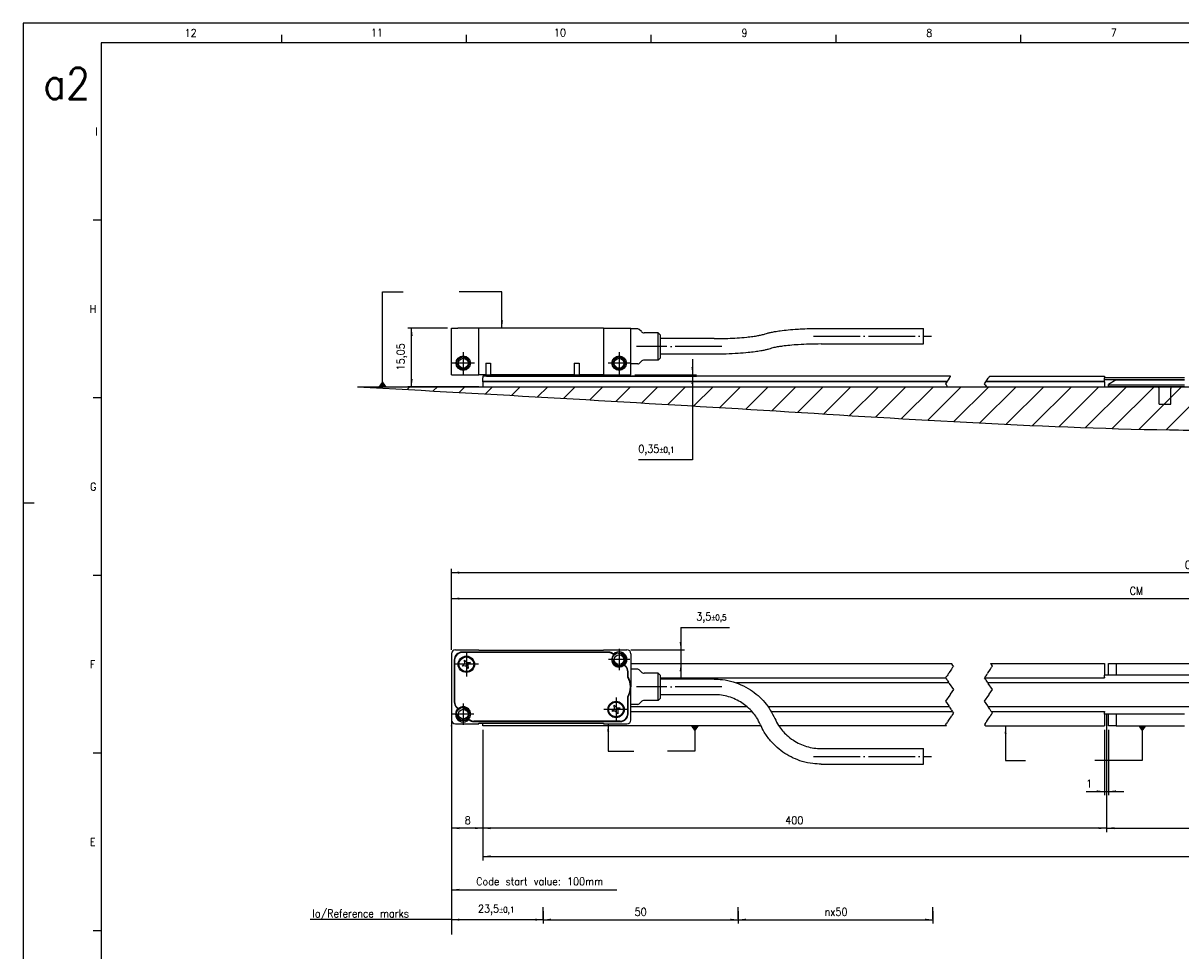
# Model space of a CAD drawing. Header units: millimetres. Extents: x -85 to 1608, y -72 to 348.
# Tile 2 of 6: x -85 to 212, y 110 to 348. Entities that reach past the tile are written whole.
import ezdxf

# ---------------------------------------------------------------- set-up
doc = ezdxf.new("R2010")
doc.units = ezdxf.units.MM
doc.linetypes.add('DOT_CENTER', pattern=[14, 12, -1, 0, -1])
doc.layers.add('1', color=7, linetype='Continuous')
doc.styles.add('CONVERTER_11', font='txt.shx', dxfattribs={"width": 0.9})
doc.dimstyles.new('ME10_DIM_13', dxfattribs={"dimtxt": 2, "dimasz": 2, "dimexe": 1, "dimexo": 1, "dimgap": 1, "dimtad": 1, "dimdsep": 46, "dimtxsty": 'CONVERTER_11', "dimsah": 1, "dimcen": 0.09, "dimclrd": 2, "dimclre": 2, "dimclrt": 2, "dimadec": 0, "dimazin": 0, "dimtfac": 1, "dimtdec": 4, "dimtix": 1, "dimtmove": 0, "dimatfit": 3, "dimfxl": 1, "dimtolj": 1, "dimtzin": 0, "dimarcsym": 0})
doc.dimstyles.new('ME10_DIM_14', dxfattribs={"dimtxt": 2, "dimasz": 2, "dimexe": 1, "dimexo": 1, "dimgap": 1, "dimtad": 1, "dimtih": 1, "dimtoh": 1, "dimdsep": 46, "dimtxsty": 'CONVERTER_11', "dimsah": 1, "dimcen": 0.09, "dimclrd": 2, "dimclre": 2, "dimclrt": 2, "dimadec": 0, "dimazin": 0, "dimtol": 1, "dimtp": 0.1, "dimtm": 0.1, "dimtfac": 0.75, "dimtdec": 0, "dimtix": 1, "dimtmove": 1, "dimatfit": 3, "dimfxl": 1, "dimtolj": 1, "dimtzin": 0, "dimarcsym": 0})
doc.dimstyles.new('ME10_DIM_18', dxfattribs={"dimtxt": 2, "dimasz": 2, "dimexe": 1, "dimexo": 1, "dimgap": 1, "dimtad": 1, "dimdsep": 46, "dimtxsty": 'CONVERTER_11', "dimsah": 1, "dimcen": 0.09, "dimclrd": 2, "dimclre": 2, "dimclrt": 2, "dimadec": 0, "dimazin": 0, "dimtfac": 1, "dimtdec": 4, "dimtix": 1, "dimtmove": 0, "dimatfit": 3, "dimfxl": 1, "dimtolj": 1, "dimtzin": 0, "dimarcsym": 0})
doc.dimstyles.new('ME10_DIM_19', dxfattribs={"dimtxt": 2, "dimasz": 2, "dimexe": 1, "dimexo": 1, "dimgap": 1, "dimtad": 1, "dimdsep": 46, "dimtxsty": 'CONVERTER_11', "dimsah": 1, "dimcen": 0.09, "dimclrd": 2, "dimclre": 2, "dimclrt": 2, "dimadec": 0, "dimazin": 0, "dimtfac": 1, "dimtdec": 4, "dimtix": 1, "dimtmove": 0, "dimatfit": 3, "dimfxl": 1, "dimtolj": 1, "dimtzin": 0, "dimarcsym": 0})
doc.dimstyles.new('ME10_DIM_20', dxfattribs={"dimtxt": 2, "dimasz": 2, "dimexe": 1, "dimexo": 1, "dimgap": 1, "dimtad": 1, "dimdsep": 46, "dimtxsty": 'CONVERTER_11', "dimsah": 1, "dimcen": 0.09, "dimclrd": 2, "dimclre": 2, "dimclrt": 2, "dimadec": 0, "dimazin": 0, "dimtfac": 1, "dimtdec": 4, "dimtix": 1, "dimtmove": 0, "dimatfit": 3, "dimfxl": 1, "dimtolj": 1, "dimtzin": 0, "dimarcsym": 0})
doc.dimstyles.new('ME10_DIM_21', dxfattribs={"dimtxt": 2, "dimasz": 2, "dimexe": 1, "dimexo": 1, "dimgap": 1, "dimtad": 1, "dimdsep": 46, "dimtxsty": 'CONVERTER_11', "dimsah": 1, "dimcen": 0.09, "dimclrd": 2, "dimclre": 2, "dimclrt": 2, "dimadec": 0, "dimazin": 0, "dimtfac": 1, "dimtdec": 4, "dimtix": 1, "dimtmove": 0, "dimatfit": 3, "dimfxl": 1, "dimtolj": 1, "dimtzin": 0, "dimarcsym": 0})
doc.dimstyles.new('ME10_DIM_25', dxfattribs={"dimtxt": 2, "dimasz": 2, "dimexe": 1, "dimexo": 1, "dimgap": 1, "dimtad": 1, "dimtih": 1, "dimtoh": 1, "dimdsep": 46, "dimtxsty": 'CONVERTER_11', "dimsah": 1, "dimcen": 0.09, "dimclrd": 2, "dimclre": 2, "dimclrt": 2, "dimadec": 0, "dimazin": 0, "dimtol": 1, "dimtp": 0.5, "dimtm": 0.5, "dimtfac": 0.75, "dimtdec": 0, "dimtix": 1, "dimtmove": 1, "dimatfit": 3, "dimfxl": 1, "dimtolj": 1, "dimtzin": 0, "dimarcsym": 0})
doc.dimstyles.new('ME10_DIM_26', dxfattribs={"dimtxt": 2, "dimasz": 2, "dimexe": 1, "dimexo": 1, "dimgap": 1, "dimtad": 1, "dimdsep": 46, "dimtxsty": 'CONVERTER_11', "dimsah": 1, "dimcen": 0.09, "dimclrd": 2, "dimclre": 2, "dimclrt": 2, "dimadec": 0, "dimazin": 0, "dimtfac": 1, "dimtdec": 4, "dimtix": 1, "dimtmove": 0, "dimatfit": 3, "dimfxl": 1, "dimtolj": 1, "dimtzin": 0, "dimarcsym": 0})
doc.dimstyles.new('ME10_DIM_28', dxfattribs={"dimtxt": 2, "dimasz": 2, "dimexe": 1, "dimexo": 1, "dimgap": 1, "dimtad": 1, "dimdsep": 46, "dimtxsty": 'CONVERTER_11', "dimsah": 1, "dimcen": 0.09, "dimclrd": 2, "dimclre": 2, "dimclrt": 2, "dimadec": 0, "dimazin": 0, "dimtfac": 1, "dimtdec": 4, "dimtix": 1, "dimtmove": 0, "dimatfit": 3, "dimfxl": 1, "dimtolj": 1, "dimtzin": 0, "dimarcsym": 0})
doc.dimstyles.new('ME10_DIM_29', dxfattribs={"dimtxt": 2, "dimasz": 2, "dimexe": 1, "dimexo": 1, "dimgap": 1, "dimtad": 1, "dimdsep": 46, "dimtxsty": 'CONVERTER_11', "dimsah": 1, "dimcen": 0.09, "dimclrd": 2, "dimclre": 2, "dimclrt": 2, "dimadec": 0, "dimazin": 0, "dimtfac": 1, "dimtdec": 4, "dimtix": 1, "dimtmove": 0, "dimatfit": 3, "dimfxl": 1, "dimtolj": 1, "dimtzin": 0, "dimarcsym": 0})
doc.dimstyles.new('ME10_DIM_30', dxfattribs={"dimtxt": 2, "dimasz": 2, "dimexe": 1, "dimexo": 1, "dimgap": 1, "dimtad": 1, "dimdsep": 46, "dimtxsty": 'CONVERTER_11', "dimsah": 1, "dimcen": 0.09, "dimclrd": 2, "dimclre": 2, "dimclrt": 2, "dimadec": 0, "dimazin": 0, "dimtol": 1, "dimtp": 0.1, "dimtm": 0.1, "dimtfac": 0.75, "dimtdec": 0, "dimtix": 1, "dimtmove": 0, "dimatfit": 3, "dimfxl": 1, "dimtolj": 1, "dimtzin": 0, "dimarcsym": 0})
doc.dimstyles.new('ME10_DIM_31', dxfattribs={"dimtxt": 2, "dimasz": 2, "dimexe": 1, "dimexo": 1, "dimgap": 1, "dimtad": 1, "dimdsep": 46, "dimtxsty": 'CONVERTER_11', "dimsah": 1, "dimcen": 0.09, "dimclrd": 2, "dimclre": 2, "dimclrt": 2, "dimadec": 0, "dimazin": 0, "dimtfac": 1, "dimtdec": 4, "dimtix": 1, "dimtmove": 0, "dimatfit": 3, "dimfxl": 1, "dimtolj": 1, "dimtzin": 0, "dimarcsym": 0})
doc.dimstyles.new('ME10_DIM_32', dxfattribs={"dimtxt": 2, "dimasz": 2, "dimexe": 1, "dimexo": 1, "dimgap": 1, "dimtad": 1, "dimdsep": 46, "dimtxsty": 'CONVERTER_11', "dimsah": 1, "dimcen": 0.09, "dimclrd": 2, "dimclre": 2, "dimclrt": 2, "dimadec": 0, "dimazin": 0, "dimtfac": 1, "dimtdec": 4, "dimtix": 1, "dimtmove": 0, "dimatfit": 3, "dimfxl": 1, "dimtolj": 1, "dimtzin": 0, "dimarcsym": 0})
doc.dimstyles.get("Standard").update_dxf_attribs({"dimtxt": 0.18, "dimasz": 0.18, "dimexe": 0.18, "dimexo": 0.0625, "dimgap": 0.09, "dimtad": 0, "dimtih": 1, "dimtoh": 1, "dimdec": 4, "dimzin": 0, "dimdsep": 46, "dimtxsty": 'Standard', "dimcen": 0.09, "dimadec": 0, "dimazin": 0, "dimtfac": 1, "dimtdec": 4, "dimtofl": 0, "dimtmove": 0, "dimatfit": 3, "dimfxl": 1, "dimtolj": 1, "dimtzin": 0, "dimarcsym": 0})

# ---------------------------------------------------------------- blocks, each defined once
blk = doc.blocks.new('Regla_64__5', base_point=(32.99, 250.26))
at = {"color": 7, "linetype": 'Continuous'}
for p, q in [((153.02, 257.41), (32.99, 257.41)), ((32.99, 257.41), (32.99, 257.01)), ((32.99, 256.51), (32.99, 257.01)), ((32.99, 256.46), (32.99, 256.51)), ((32.99, 256.16), (32.99, 256.46)), ((32.99, 256.06), (32.99, 256.16)), ((32.99, 256.16), (152.18, 256.16)), ((32.99, 255.96), (32.99, 256.06)), ((152.12, 256.06), (32.99, 256.06)), ((32.99, 255.96), (32.99, 254.71)), ((152.05, 255.96), (32.99, 255.96)), ((192.49, 255.96), (162.05, 255.96)), ((192.49, 256.06), (162.12, 256.06)), ((162.18, 256.16), (192.49, 256.16)), ((163.02, 257.41), (192.49, 257.41)), ((192.49, 257.41), (192.49, 257.01)), ((212.99, 257.01), (192.49, 257.01)), ((192.49, 256.46), (192.49, 257.01)), ((212.99, 256.51), (192.49, 256.51)), ((192.49, 256.16), (192.49, 256.46)), ((192.49, 256.06), (192.49, 256.16)), ((192.49, 255.96), (192.49, 256.06)), ((192.49, 255.96), (192.49, 254.71)), ((195.49, 256.46), (193.49, 255.31)), ((195.49, 256.46), (212.99, 256.46)), ((32.99, 254.71), (152.26, 254.71)), ((162.26, 254.71), (192.49, 254.71)), ((193.49, 255.21), (193.49, 255.31)), ((193.49, 254.71), (193.49, 255.21)), ((193.49, 255.21), (212.99, 255.21)), ((212.99, 254.71), (193.49, 254.71)), ((206.49, 250.26), (206.49, 254.27)), ((209.49, 250.26), (209.49, 254.27)), ((206.49, 250.26), (209.49, 250.26))]:
    blk.add_line(p, q, dxfattribs=at)
at = {"color": 2, "linetype": 'DOT_CENTER'}
for p, q in [((152.05, 255.96), (151.74, 255.5)), ((151.74, 255.5), (151.93, 255.21)), ((152.12, 256.06), (152.05, 255.96)), ((152.18, 256.16), (152.12, 256.06)), ((152.38, 256.46), (152.18, 256.16)), ((152.42, 256.51), (152.38, 256.46)), ((152.68, 256.91), (152.42, 256.51)), ((152.75, 257.01), (152.68, 256.91)), ((152.75, 257.01), (152.8, 257.09)), ((152.8, 257.09), (152.85, 257.16)), ((152.92, 257.26), (152.85, 257.16)), ((152.92, 257.26), (152.99, 257.38)), ((152.99, 257.38), (153.02, 257.41)), ((161.74, 255.5), (162.05, 255.96)), ((161.93, 255.21), (161.74, 255.5)), ((162.05, 255.96), (162.12, 256.06)), ((162.12, 256.06), (162.18, 256.16)), ((162.18, 256.16), (162.38, 256.46)), ((162.38, 256.46), (162.42, 256.51)), ((162.42, 256.51), (162.68, 256.91)), ((162.68, 256.91), (162.75, 257.01)), ((162.8, 257.09), (162.75, 257.01)), ((162.85, 257.16), (162.8, 257.09)), ((162.85, 257.16), (162.92, 257.26)), ((162.92, 257.26), (162.99, 257.38)), ((163.02, 257.41), (162.99, 257.38)), ((152.26, 254.71), (151.93, 255.21)), ((161.93, 255.21), (162.26, 254.71))]:
    blk.add_line(p, q, dxfattribs=at)
at = {"color": 7, "linetype": 'Continuous'}
for centre, start, end in [((205.69, 254.27), 0, 33.3457), ((210.29, 254.27), 146.6543, 180)]:
    blk.add_arc(centre, 0.8, start, end, dxfattribs=at)
blk = doc.blocks.new('CABEZA_REGLA_EXPOSED__6', base_point=(24.99, 257.76))
at = {"color": 7, "linetype": 'Continuous'}
for p, q in [((24.99, 269.76), (26.58, 269.76)), ((24.99, 257.76), (24.99, 269.76)), ((31.99, 269.76), (26.58, 269.76)), ((31.99, 257.76), (31.99, 269.76)), ((63.99, 269.76), (31.99, 269.76)), ((63.99, 269.76), (66.57, 269.76)), ((63.99, 269.76), (63.99, 257.76)), ((66.57, 269.76), (69.4, 269.76)), ((69.4, 269.76), (70.29, 269.76)), ((70.29, 269.76), (70.99, 269.76)), ((70.99, 269.56), (70.99, 269.76)), ((70.99, 260.56), (70.99, 269.56)), ((72.78, 269.56), (70.99, 269.56)), ((73.7, 268.86), (73.14, 269.42)), ((77.99, 268.56), (74.4, 268.56)), ((78.49, 268.06), (77.99, 268.56)), ((77.99, 261.56), (77.99, 268.56)), ((78.49, 268.06), (78.49, 262.06)), ((119.83, 269.68), (146.08, 269.68)), ((146.08, 265.7), (146.08, 269.68)), ((92.33, 267.06), (78.49, 267.06)), ((119.83, 265.68), (146.08, 265.68)), ((77.99, 261.56), (74.4, 261.56)), ((78.49, 262.06), (77.99, 261.56)), ((92.33, 263.06), (78.49, 263.06)), ((33.77, 260.76), (33.77, 257.76)), ((33.77, 260.76), (35.01, 260.76)), ((35.01, 260.76), (35.01, 257.76)), ((56.47, 260.76), (56.47, 257.76)), ((56.47, 260.76), (57.71, 260.76)), ((57.71, 260.76), (57.71, 257.76)), ((72.78, 260.56), (70.99, 260.56)), ((70.99, 257.76), (70.99, 260.56)), ((73.7, 261.27), (73.14, 260.71)), ((24.99, 257.76), (31.99, 257.76)), ((33.77, 257.76), (31.99, 257.76)), ((33.77, 257.76), (35.01, 257.76)), ((56.47, 257.76), (35.01, 257.76)), ((56.47, 257.76), (57.71, 257.76)), ((63.99, 257.76), (57.71, 257.76)), ((63.99, 257.76), (70.99, 257.76))]:
    blk.add_line(p, q, dxfattribs=at)
for centre, radius in [((27.99, 260.76), 1.85), ((27.99, 260.76), 1.6), ((27.99, 260.76), 1.25), ((67.99, 260.76), 1.85), ((67.99, 260.76), 1.6), ((67.99, 260.76), 1.25)]:
    blk.add_circle(centre, radius, dxfattribs=at)
for centre, radius, start, end in [((72.78, 269.06), 0.5, 45, 90), ((74.4, 269.56), 1, 225, 270), ((74.4, 260.56), 1, 90, 135), ((72.78, 261.06), 0.5, 270, 315)]:
    blk.add_arc(centre, radius, start, end, dxfattribs=at)
for points, knots in [([(92.33, 267.06), (92.83, 267.07), (94, 267.07), (95.96, 267.12), (98.26, 267.23), (100.42, 267.4), (102.21, 267.61), (103.46, 267.8), (104.37, 267.98), (104.99, 268.13), (105.31, 268.23), (105.45, 268.27)], [0, 0, 0, 0, 1.48769, 3.512666, 5.906097, 8.384028, 10.000024, 11.308732, 12.197421, 12.78054, 13.209703, 13.209703, 13.209703, 13.209703]), ([(105.45, 268.27), (105.65, 268.33), (106.1, 268.47), (106.91, 268.67), (108, 268.88), (109.52, 269.12), (111.46, 269.33), (113.4, 269.48), (115.35, 269.59), (117.4, 269.67), (118.96, 269.68), (119.83, 269.68)], [0, 0, 0, 0, 0.62921, 1.420102, 2.48505, 3.957263, 6.044379, 8.336662, 9.80845, 11.888369, 14.497563, 14.497563, 14.497563, 14.497563]), ([(106.71, 264.48), (106.51, 264.41), (106.06, 264.27), (105.26, 264.08), (104.17, 263.86), (102.75, 263.65), (100.82, 263.42), (98.36, 263.23), (95.43, 263.09), (93.38, 263.07), (92.33, 263.06)], [0, 0, 0, 0, 0.62921, 1.420102, 2.48505, 3.957263, 5.711348, 8.336658, 11.355609, 14.497427, 14.497427, 14.497427, 14.497427]), ([(119.83, 265.68), (118.83, 265.67), (116.86, 265.66), (114.17, 265.53), (111.85, 265.35), (110.15, 265.16), (108.8, 264.96), (107.88, 264.79), (107.17, 264.62), (106.85, 264.52), (106.71, 264.48)], [0, 0, 0, 0, 3.020094, 5.905976, 8.079292, 9.999908, 11.019115, 12.197284, 12.79445, 13.209566, 13.209566, 13.209566, 13.209566])]:
    blk.add_open_spline(points, degree=3, knots=knots, dxfattribs=at)
blk.add_open_spline([(146.08, 265.68), (146.08, 265.69), (146.08, 265.69), (146.08, 265.7), (146.08, 265.7)], degree=3, dxfattribs=at)
at = {"layer": '1', "color": 2, "linetype": 'DOT_CENTER'}
for p, q in [((117.83, 267.68), (148.08, 267.68)), ((94.33, 265.06), (72.4, 265.06)), ((27.99, 263.61), (27.99, 257.91)), ((67.99, 263.61), (67.99, 257.91)), ((30.84, 260.76), (25.14, 260.76)), ((70.84, 260.76), (65.14, 260.76))]:
    blk.add_line(p, q, dxfattribs=at)
at = {"layer": '1', "color": 30, "linetype": 'Continuous'}
for centre in [(27.99, 260.76), (67.99, 260.76)]:
    blk.add_arc(centre, 1.5, 175, 95, dxfattribs=at)
blk = doc.blocks.new('EXG_EXGA-840__7', base_point=(24.99, 250.26))
for name, p in [('CABEZA_REGLA_EXPOSED__6', (24.99, 257.76)), ('Regla_64__5', (32.99, 250.26))]:
    blk.add_blockref(name, p)
blk = doc.blocks.new('*D40')
at = {"layer": '1', "color": 2, "linetype": 'Continuous'}
for p, q in [((23.99, 269.76), (13.75, 269.76)), ((14.75, 254.71), (14.75, 269.76)), ((31.99, 254.71), (13.75, 254.71))]:
    blk.add_line(p, q, dxfattribs=at)
at = {"layer": '1', "color": 2}
for points in [[(15.02, 267.76), (14.49, 267.76), (14.75, 269.76)], [(14.49, 256.71), (15.02, 256.71), (14.75, 254.71)]]:
    blk.add_solid(points, dxfattribs=at)
at = {"layer": '1', "color": 2, "insert": (13.55, 258.89), "char_height": 2, "attachment_point": 7, "rotation": 90, "line_spacing_factor": 0.60024, "style": 'CONVERTER_11'}
blk.add_mtext('15,05', dxfattribs=at)
blk = doc.blocks.new('*D41')
at = {"layer": '1', "color": 2, "linetype": 'Continuous'}
for p, q in [((86.8, 261.76), (86.8, 235.97)), ((33.99, 257.41), (87.8, 257.41)), ((71.99, 257.76), (87.8, 257.76)), ((86.8, 235.97), (72.92, 235.97))]:
    blk.add_line(p, q, dxfattribs=at)
at = {"layer": '1', "color": 2}
for points in [[(86.53, 259.76), (87.06, 259.76), (86.8, 257.76)], [(87.06, 255.41), (86.53, 255.41), (86.8, 257.41)]]:
    blk.add_solid(points, dxfattribs=at)
at = {"layer": '1', "color": 2, "insert": (72.92, 237.17), "char_height": 2, "attachment_point": 7, "rotation": 0.0001, "line_spacing_factor": 0.60024, "style": 'CONVERTER_11'}
blk.add_mtext('\\C2;0,35\\C2;\\H1.5;{\\Fgdt;`}0,1', dxfattribs=at)
blk = doc.blocks.new('1__18', base_point=(24.99, 167.73))
at = {"layer": '1', "color": 7}
blk.add_point((24.99, 167.73), dxfattribs=at)
blk = doc.blocks.new('Regla_64__19', base_point=(32.99, 159.73))
at = {"color": 7, "linetype": 'Continuous'}
for p, q in [((70.99, 183.73), (153.27, 183.73)), ((163.27, 183.73), (192.49, 183.73)), ((192.49, 183.73), (192.49, 180.73)), ((193.49, 183.73), (195.49, 183.73)), ((193.49, 180.73), (193.49, 183.73)), ((195.49, 183.73), (260.49, 183.73)), ((195.49, 183.73), (195.49, 180.73)), ((78.49, 180.03), (151.74, 180.03)), ((152.6, 178.73), (98.1, 178.73)), ((161.74, 180.03), (192.49, 180.03)), ((323.1, 178.73), (162.6, 178.73)), ((192.49, 180.18), (192.49, 180.73)), ((263.49, 180.73), (192.49, 180.73)), ((192.49, 180.18), (192.49, 180.03)), ((92.33, 175.73), (78.49, 175.73)), ((70.99, 172.73), (100.68, 172.73)), ((106.13, 172.73), (152.6, 172.73)), ((162.6, 172.73), (323.1, 172.73)), ((70.99, 171.43), (102.04, 171.43)), ((106.98, 171.43), (153.47, 171.43)), ((163.47, 171.43), (192.49, 171.43)), ((192.49, 171.43), (192.49, 171.28)), ((192.49, 170.73), (192.49, 171.28)), ((212.99, 170.73), (192.49, 170.73)), ((192.49, 170.73), (192.49, 167.73)), ((193.49, 167.73), (193.49, 170.73)), ((195.49, 170.73), (195.49, 167.73)), ((32.99, 167.73), (32.99, 168.43)), ((104.38, 167.73), (32.99, 167.73)), ((151.94, 167.73), (108.94, 167.73)), ((161.94, 167.73), (192.49, 167.73)), ((195.49, 167.73), (193.49, 167.73)), ((195.49, 167.73), (212.99, 167.73))]:
    blk.add_line(p, q, dxfattribs=at)
at = {"color": 2, "linetype": 'DOT_CENTER'}
for p, q in [((152.51, 181.19), (152.28, 180.83)), ((152.51, 181.19), (152.6, 181.32)), ((152.9, 181.77), (152.6, 181.32)), ((153.26, 182.3), (152.9, 181.77)), ((153.55, 182.75), (153.26, 182.3)), ((153.27, 183.73), (153.34, 183.63)), ((153.6, 183.23), (153.34, 183.63)), ((153.55, 182.75), (153.64, 182.88)), ((153.6, 183.23), (153.74, 183.03)), ((153.74, 183.03), (153.64, 182.88)), ((162.28, 180.83), (162.51, 181.19)), ((162.6, 181.32), (162.51, 181.19)), ((162.6, 181.32), (162.9, 181.77)), ((162.9, 181.77), (163.26, 182.3)), ((163.26, 182.3), (163.55, 182.75)), ((163.34, 183.63), (163.27, 183.73)), ((163.34, 183.63), (163.6, 183.23)), ((163.64, 182.88), (163.55, 182.75)), ((163.74, 183.03), (163.6, 183.23)), ((163.64, 182.88), (163.74, 183.03)), ((151.74, 180.03), (151.84, 180.18)), ((151.74, 180.03), (151.94, 179.73)), ((152.11, 180.58), (151.84, 180.18)), ((151.94, 179.73), (152.04, 179.58)), ((152.14, 179.43), (152.04, 179.58)), ((152.28, 180.83), (152.11, 180.58)), ((152.14, 179.43), (152.47, 178.93)), ((152.57, 178.78), (152.47, 178.93)), ((152.57, 178.78), (152.6, 178.73)), ((152.6, 178.73), (152.67, 178.63)), ((152.67, 178.63), (153.74, 177.03)), ((161.84, 180.18), (161.74, 180.03)), ((161.94, 179.73), (161.74, 180.03)), ((161.84, 180.18), (162.11, 180.58)), ((162.04, 179.58), (161.94, 179.73)), ((162.04, 179.58), (162.14, 179.43)), ((162.11, 180.58), (162.28, 180.83)), ((162.47, 178.93), (162.14, 179.43)), ((162.47, 178.93), (162.57, 178.78)), ((162.6, 178.73), (162.57, 178.78)), ((162.67, 178.63), (162.6, 178.73)), ((163.74, 177.03), (162.67, 178.63)), ((152.81, 175.63), (151.74, 174.03)), ((152.88, 175.73), (152.81, 175.63)), ((152.94, 175.83), (152.88, 175.73)), ((153.74, 177.03), (152.94, 175.83)), ((161.74, 174.03), (162.81, 175.63)), ((162.81, 175.63), (162.88, 175.73)), ((162.88, 175.73), (162.94, 175.83)), ((162.94, 175.83), (163.74, 177.03)), ((151.74, 174.03), (152.54, 172.83)), ((152.54, 172.83), (152.6, 172.73)), ((152.6, 172.73), (152.64, 172.68)), ((152.74, 172.53), (152.64, 172.68)), ((152.74, 172.53), (153.07, 172.03)), ((162.54, 172.83), (161.74, 174.03)), ((162.6, 172.73), (162.54, 172.83)), ((162.64, 172.68), (162.6, 172.73)), ((162.64, 172.68), (162.74, 172.53)), ((163.07, 172.03), (162.74, 172.53)), ((152.86, 169.7), (152.5, 169.17)), ((153.15, 170.15), (152.86, 169.7)), ((153.07, 172.03), (153.17, 171.88)), ((153.15, 170.15), (153.24, 170.28)), ((153.17, 171.88), (153.27, 171.73)), ((153.48, 170.63), (153.24, 170.28)), ((153.27, 171.73), (153.47, 171.43)), ((153.47, 171.43), (153.57, 171.28)), ((153.64, 170.88), (153.48, 170.63)), ((153.57, 171.28), (153.74, 171.03)), ((153.74, 171.03), (153.64, 170.88)), ((162.5, 169.17), (162.86, 169.7)), ((162.86, 169.7), (163.15, 170.15)), ((163.07, 172.03), (163.17, 171.88)), ((163.24, 170.28), (163.15, 170.15)), ((163.27, 171.73), (163.17, 171.88)), ((163.24, 170.28), (163.48, 170.63)), ((163.47, 171.43), (163.27, 171.73)), ((163.47, 171.43), (163.57, 171.28)), ((163.48, 170.63), (163.64, 170.88)), ((163.74, 171.03), (163.57, 171.28)), ((163.64, 170.88), (163.74, 171.03)), ((151.74, 168.03), (151.88, 168.23)), ((151.87, 167.83), (151.74, 168.03)), ((151.87, 167.83), (151.94, 167.73)), ((152.11, 168.59), (151.88, 168.23)), ((152.11, 168.59), (152.2, 168.72)), ((152.5, 169.17), (152.2, 168.72)), ((161.88, 168.23), (161.74, 168.03)), ((161.74, 168.03), (161.87, 167.83)), ((161.87, 167.83), (161.94, 167.73)), ((161.88, 168.23), (162.11, 168.59)), ((162.2, 168.72), (162.11, 168.59)), ((162.2, 168.72), (162.5, 169.17))]:
    blk.add_line(p, q, dxfattribs=at)
blk = doc.blocks.new('CABEZA_REGLA_EXPOSED__21', base_point=(24.99, 157.9))
at = {"color": 7, "linetype": 'Continuous'}
for p, q in [((25.99, 187.23), (31.99, 187.23)), ((31.99, 187.03), (31.99, 187.23)), ((63.99, 187.23), (69.99, 187.23)), ((63.99, 187.23), (63.99, 187.03)), ((24.99, 186.23), (24.99, 169.23)), ((25.69, 184.63), (25.69, 173.86)), ((25.79, 184.63), (25.79, 173.86)), ((65.26, 186.63), (27.69, 186.63)), ((65.26, 186.53), (27.69, 186.53)), ((28.34, 184.62), (28.96, 183.95)), ((28.37, 183.7), (28.34, 184.62)), ((63.99, 187.03), (31.99, 187.03)), ((70.99, 186.23), (70.99, 182.23)), ((27.71, 183.08), (28.37, 183.7)), ((28.62, 183.12), (27.71, 183.08)), ((29.24, 182.45), (28.62, 183.12)), ((28.96, 183.95), (29.87, 183.99)), ((29.87, 183.99), (29.21, 183.36)), ((29.21, 183.36), (29.24, 182.45)), ((69.63, 182.95), (69.26, 183.32)), ((69.4, 183.32), (69.7, 183.02)), ((70.19, 180.26), (70.19, 181.61)), ((70.29, 180.29), (70.29, 181.61)), ((70.99, 182.23), (70.99, 177.73)), ((72.78, 182.23), (70.99, 182.23)), ((73.7, 181.53), (73.14, 182.09)), ((77.99, 181.23), (74.4, 181.23)), ((78.49, 180.73), (77.99, 181.23)), ((77.99, 177.73), (77.99, 181.23)), ((78.49, 180.73), (78.49, 177.73)), ((92.33, 179.73), (78.49, 179.73)), ((70.99, 173.23), (70.99, 177.73)), ((77.99, 174.23), (77.99, 177.73)), ((78.49, 177.73), (78.49, 174.73)), ((92.33, 175.73), (78.49, 175.73)), ((26.58, 172.15), (26.28, 172.45)), ((26.72, 172.15), (26.35, 172.52)), ((66.74, 173.02), (67.36, 172.35)), ((66.77, 172.1), (66.74, 173.02)), ((67.36, 172.35), (68.27, 172.39)), ((68.27, 172.39), (67.61, 171.76)), ((70.19, 170.83), (70.19, 175.21)), ((70.29, 170.83), (70.29, 175.18)), ((72.78, 173.23), (70.99, 173.23)), ((70.99, 169.23), (70.99, 173.23)), ((73.7, 173.94), (73.14, 173.38)), ((77.99, 174.23), (74.4, 174.23)), ((78.49, 174.73), (77.99, 174.23)), ((66.11, 171.48), (66.77, 172.1)), ((67.02, 171.52), (66.11, 171.48)), ((67.64, 170.85), (67.02, 171.52)), ((67.61, 171.76), (67.64, 170.85)), ((25.99, 168.23), (31.99, 168.23)), ((68.29, 168.93), (30.72, 168.93)), ((30.72, 168.83), (68.29, 168.83)), ((31.99, 168.23), (31.99, 168.43)), ((31.99, 168.43), (63.99, 168.43)), ((63.99, 168.43), (63.99, 168.23)), ((63.99, 168.23), (69.99, 168.23)), ((119.83, 161.9), (146.08, 161.9)), ((146.08, 157.9), (146.08, 161.9)), ((119.83, 157.9), (146.08, 157.9))]:
    blk.add_line(p, q, dxfattribs=at)
for centre, radius in [((28.79, 183.53), 2.1), ((28.79, 183.53), 1.9), ((67.99, 184.73), 1.75), ((67.99, 184.73), 1.25), ((27.99, 170.73), 1.75), ((67.19, 171.93), 2.1), ((67.19, 171.93), 1.9), ((27.99, 170.73), 1.25)]:
    blk.add_circle(centre, radius, dxfattribs=at)
for centre, radius, start, end in [((25.99, 186.23), 1, 90, 180), ((69.99, 186.23), 1, 0, 90), ((27.69, 184.63), 2, 90, 180), ((27.69, 184.63), 1.9, 90, 180), ((65.26, 184.63), 2, 49.0546, 90), ((65.26, 184.63), 1.9, 46.1691, 90), ((67.99, 184.73), 1.9, 138.0289, 311.983), ((67.99, 184.73), 2, 315, 135.1434), ((68.29, 181.61), 1.9, 0, 45), ((68.29, 181.61), 2, 0, 45), ((72.78, 181.73), 0.5, 45, 90), ((74.4, 182.23), 1, 225, 270), ((65.99, 177.73), 4.9, 328.9973, 31.0027), ((65.99, 177.73), 5, 0, 30.6834), ((65.99, 177.73), 5, 329.3166, 0), ((27.69, 173.86), 2, 180, 225), ((27.69, 173.86), 1.9, 180, 225), ((27.99, 170.73), 1.9, 318.0289, 131.983), ((72.78, 173.73), 0.5, 270, 315), ((74.4, 173.23), 1, 90, 135), ((27.99, 170.73), 2, 135, 315.1434), ((30.72, 170.83), 1.9, 226.1691, 270), ((30.72, 170.83), 2, 229.0546, 270), ((68.29, 170.83), 2, 270, 0), ((68.29, 170.83), 1.9, 270, 0), ((25.99, 169.23), 1, 180, 270), ((69.99, 169.23), 1, 270, 0)]:
    blk.add_arc(centre, radius, start, end, dxfattribs=at)
for points, knots in [([(92.33, 179.73), (93.05, 179.71), (94.69, 179.65), (97.02, 179.14), (99.44, 178.26), (101.61, 177.08), (103.66, 175.53), (105.37, 173.78), (106.84, 171.81), (107.55, 170.35), (107.91, 169.63)], [0, 0, 0, 0, 2.15213, 4.940557, 7.08707, 9.865012, 12.315601, 14.762893, 17.199012, 19.632164, 19.632164, 19.632164, 19.632164]), ([(104.25, 168.01), (103.94, 168.64), (103.39, 169.75), (102.21, 171.3), (100.94, 172.57), (99.43, 173.69), (97.85, 174.57), (96.08, 175.23), (94.23, 175.66), (92.96, 175.71), (92.33, 175.73)], [0, 0, 0, 0, 2.090968, 3.710921, 5.820382, 7.452727, 9.336879, 11.223599, 13.117235, 15.011838, 15.011838, 15.011838, 15.011838]), ([(107.91, 169.63), (108.22, 169), (108.77, 167.89), (109.86, 166.47), (111.1, 165.17), (112.59, 164.02), (114.31, 163.07), (116.08, 162.41), (117.94, 161.98), (119.2, 161.93), (119.83, 161.9)], [0, 0, 0, 0, 2.090968, 3.710921, 5.340052, 7.452731, 9.336883, 11.223603, 13.117239, 15.011842, 15.011842, 15.011842, 15.011842]), ([(119.83, 157.9), (119.12, 157.93), (117.47, 157.99), (115.04, 158.52), (112.63, 159.43), (110.47, 160.62), (108.51, 162.11), (106.72, 163.93), (105.27, 165.91), (104.56, 167.38), (104.25, 168.01)], [0, 0, 0, 0, 2.15213, 4.940557, 7.404167, 9.865227, 12.315816, 14.763108, 17.510386, 19.632171, 19.632171, 19.632171, 19.632171])]:
    blk.add_open_spline(points, degree=3, knots=knots, dxfattribs=at)
at = {"layer": '1', "color": 2, "linetype": 'DOT_CENTER'}
for p, q in [((67.99, 187.48), (67.99, 181.98)), ((28.79, 186.63), (28.79, 180.43)), ((70.74, 184.73), (65.24, 184.73)), ((31.89, 183.53), (25.69, 183.53)), ((94.33, 177.73), (72.4, 177.73)), ((27.99, 173.48), (27.99, 167.98)), ((67.19, 175.03), (67.19, 168.83)), ((30.74, 170.73), (25.24, 170.73)), ((70.29, 171.93), (64.09, 171.93)), ((117.83, 159.9), (148.08, 159.9))]:
    blk.add_line(p, q, dxfattribs=at)
at = {"layer": '1', "color": 30, "linetype": 'Continuous'}
for centre in [(67.99, 184.73), (27.99, 170.73)]:
    blk.add_arc(centre, 1.5, 175, 95, dxfattribs=at)
blk = doc.blocks.new('EXG_EXGA-840__22', base_point=(24.99, 157.9))
for name, p in [('CABEZA_REGLA_EXPOSED__21', (24.99, 157.9)), ('Regla_64__19', (32.99, 159.73))]:
    blk.add_blockref(name, p)
blk = doc.blocks.new('*D42')
at = {"layer": '1', "color": 2, "linetype": 'Continuous'}
for p, q in [((24.99, 168.23), (24.99, 140.5)), ((32.99, 166.73), (32.99, 140.5)), ((32.99, 141.5), (24.99, 141.5))]:
    blk.add_line(p, q, dxfattribs=at)
at = {"layer": '1', "color": 2}
for points in [[(26.99, 141.76), (26.99, 141.23), (24.99, 141.5)], [(30.99, 141.23), (30.99, 141.76), (32.99, 141.5)]]:
    blk.add_solid(points, dxfattribs=at)
at = {"layer": '1', "color": 2, "insert": (28.39, 142.5), "char_height": 2, "attachment_point": 7, "rotation": 0.0001, "line_spacing_factor": 0.60024, "style": 'CONVERTER_11'}
blk.add_mtext('8', dxfattribs=at)
blk = doc.blocks.new('*D43')
at = {"layer": '1', "color": 2, "linetype": 'Continuous'}
for p, q in [((192.49, 166.73), (192.49, 149.93)), ((193.49, 166.73), (193.49, 149.93)), ((187.79, 150.93), (192.49, 150.93)), ((192.49, 150.93), (193.49, 150.93)), ((193.49, 150.93), (197.49, 150.93))]:
    blk.add_line(p, q, dxfattribs=at)
at = {"layer": '1', "color": 2}
for points in [[(190.49, 150.67), (190.49, 151.2), (192.49, 150.93)], [(195.49, 151.2), (195.49, 150.67), (193.49, 150.93)]]:
    blk.add_solid(points, dxfattribs=at)
at = {"layer": '1', "color": 2, "insert": (187.79, 151.93), "char_height": 2, "attachment_point": 7, "rotation": 0.0001, "line_spacing_factor": 0.60024, "style": 'CONVERTER_11'}
blk.add_mtext('1', dxfattribs=at)
blk = doc.blocks.new('*D44')
at = {"layer": '1', "color": 2, "linetype": 'Continuous'}
for p, q in [((192.99, 169.73), (192.99, 140.5)), ((32.99, 166.73), (32.99, 140.5)), ((192.99, 141.5), (32.99, 141.5))]:
    blk.add_line(p, q, dxfattribs=at)
at = {"layer": '1', "color": 2}
for points in [[(34.99, 141.76), (34.99, 141.23), (32.99, 141.5)], [(190.99, 141.23), (190.99, 141.76), (192.99, 141.5)]]:
    blk.add_solid(points, dxfattribs=at)
at = {"layer": '1', "color": 2, "insert": (110.59, 142.5), "char_height": 2, "attachment_point": 7, "rotation": 0.0001, "line_spacing_factor": 0.60024, "style": 'CONVERTER_11'}
blk.add_mtext('400', dxfattribs=at)
blk = doc.blocks.new('*D45')
at = {"layer": '1', "color": 2, "linetype": 'Continuous'}
for p, q in [((192.99, 169.73), (192.99, 140.5)), ((262.99, 169.73), (262.99, 140.5)), ((192.99, 141.5), (262.99, 141.5))]:
    blk.add_line(p, q, dxfattribs=at)
at = {"layer": '1', "color": 2}
for points in [[(194.99, 141.76), (194.99, 141.23), (192.99, 141.5)], [(260.99, 141.23), (260.99, 141.76), (262.99, 141.5)]]:
    blk.add_solid(points, dxfattribs=at)
at = {"layer": '1', "color": 2, "insert": (226.49, 142.5), "char_height": 2, "attachment_point": 7, "rotation": 0.0001, "line_spacing_factor": 0.60024, "style": 'CONVERTER_11'}
blk.add_mtext('70', dxfattribs=at)
blk = doc.blocks.new('*D49')
at = {"layer": '1', "color": 2, "linetype": 'Continuous'}
for p, q in [((83.78, 192.97), (96.3, 192.97)), ((83.78, 192.97), (83.78, 179.73)), ((70.99, 187.23), (84.78, 187.23)), ((71.99, 183.73), (84.78, 183.73))]:
    blk.add_line(p, q, dxfattribs=at)
at = {"layer": '1', "color": 2}
for points in [[(83.52, 189.23), (84.04, 189.23), (83.78, 187.23)], [(84.04, 181.73), (83.52, 181.73), (83.78, 183.73)]]:
    blk.add_solid(points, dxfattribs=at)
at = {"layer": '1', "color": 2, "insert": (87.78, 194.17), "char_height": 2, "attachment_point": 7, "rotation": 0.0001, "line_spacing_factor": 0.60024, "style": 'CONVERTER_11'}
blk.add_mtext('\\C2;3,5\\C2;\\H1.5;{\\Fgdt;`}0,5', dxfattribs=at)
blk = doc.blocks.new('*D50')
at = {"layer": '1', "color": 2, "linetype": 'Continuous'}
for p, q in [((24.99, 187.23), (24.99, 201.37)), ((24.99, 200.37), (384.99, 200.37)), ((384.99, 187.23), (384.99, 201.37))]:
    blk.add_line(p, q, dxfattribs=at)
at = {"layer": '1', "color": 2}
for points in [[(26.99, 200.64), (26.99, 200.11), (24.99, 200.37)], [(382.99, 200.11), (382.99, 200.64), (384.99, 200.37)]]:
    blk.add_solid(points, dxfattribs=at)
at = {"layer": '1', "color": 2, "insert": (198.96, 201.37), "char_height": 2, "attachment_point": 7, "rotation": 0.0001, "line_spacing_factor": 0.60024, "style": 'CONVERTER_11'}
blk.add_mtext('CM', dxfattribs=at)
blk = doc.blocks.new('*D52')
at = {"layer": '1', "color": 2, "linetype": 'Continuous'}
for p, q in [((24.99, 187.23), (24.99, 208.04)), ((430.99, 187.23), (430.99, 208.04)), ((24.99, 207.04), (430.99, 207.04))]:
    blk.add_line(p, q, dxfattribs=at)
at = {"layer": '1', "color": 2}
for points in [[(26.99, 207.3), (26.99, 206.77), (24.99, 207.04)], [(428.99, 206.77), (428.99, 207.3), (430.99, 207.04)]]:
    blk.add_solid(points, dxfattribs=at)
at = {"layer": '1', "color": 2, "insert": (213.1, 208.04), "char_height": 2, "attachment_point": 7, "rotation": 0.0001, "line_spacing_factor": 0.60024, "style": 'CONVERTER_11'}
blk.add_mtext('CM+46', dxfattribs=at)
blk = doc.blocks.new('*D53')
at = {"layer": '1', "color": 2, "linetype": 'Continuous'}
for p, q in [((32.99, 166.73), (32.99, 133.24)), ((422.99, 166.73), (422.99, 133.24)), ((32.99, 134.24), (422.99, 134.24))]:
    blk.add_line(p, q, dxfattribs=at)
at = {"layer": '1', "color": 2}
for points in [[(34.99, 134.51), (34.99, 133.98), (32.99, 134.24)], [(420.99, 133.98), (420.99, 134.51), (422.99, 134.24)]]:
    blk.add_solid(points, dxfattribs=at)
at = {"layer": '1', "color": 2, "insert": (216.93, 135.24), "char_height": 2, "attachment_point": 7, "rotation": 0.0001, "line_spacing_factor": 0.60024, "style": 'CONVERTER_11'}
blk.add_mtext('CM+30', dxfattribs=at)
blk = doc.blocks.new('*D54')
at = {"layer": '1', "color": 2, "linetype": 'Continuous'}
for p, q in [((24.99, 168.23), (24.99, 117.02)), ((48.49, 120.23), (48.49, 117.02)), ((48.49, 118.02), (24.99, 118.02))]:
    blk.add_line(p, q, dxfattribs=at)
at = {"layer": '1', "color": 2}
for points in [[(26.99, 118.28), (26.99, 117.75), (24.99, 118.02)], [(46.49, 117.75), (46.49, 118.28), (48.49, 118.02)]]:
    blk.add_solid(points, dxfattribs=at)
at = {"layer": '1', "color": 2, "insert": (31.8, 119.22), "char_height": 2, "attachment_point": 7, "rotation": 0.0001, "line_spacing_factor": 0.60024, "style": 'CONVERTER_11'}
blk.add_mtext('\\C2;23,5\\C2;\\H1.5;{\\Fgdt;`}0,1', dxfattribs=at)
blk = doc.blocks.new('*D55')
at = {"layer": '1', "color": 2, "linetype": 'Continuous'}
for p, q in [((48.49, 120.23), (48.49, 117.02)), ((98.49, 120.23), (98.49, 117.02)), ((48.49, 118.02), (98.49, 118.02))]:
    blk.add_line(p, q, dxfattribs=at)
at = {"layer": '1', "color": 2}
for points in [[(50.49, 118.28), (50.49, 117.75), (48.49, 118.02)], [(96.49, 117.75), (96.49, 118.28), (98.49, 118.02)]]:
    blk.add_solid(points, dxfattribs=at)
at = {"layer": '1', "color": 2, "insert": (71.99, 119.02), "char_height": 2, "attachment_point": 7, "rotation": 0.0001, "line_spacing_factor": 0.60024, "style": 'CONVERTER_11'}
blk.add_mtext('50', dxfattribs=at)
blk = doc.blocks.new('*D56')
at = {"layer": '1', "color": 2, "linetype": 'Continuous'}
for p, q in [((98.49, 120.23), (98.49, 117.02)), ((148.49, 120.23), (148.49, 117.02)), ((98.49, 118.02), (148.49, 118.02))]:
    blk.add_line(p, q, dxfattribs=at)
at = {"layer": '1', "color": 2}
for points in [[(100.49, 118.28), (100.49, 117.75), (98.49, 118.02)], [(146.49, 117.75), (146.49, 118.28), (148.49, 118.02)]]:
    blk.add_solid(points, dxfattribs=at)
at = {"layer": '1', "color": 2, "insert": (120.71, 119.02), "char_height": 2, "attachment_point": 7, "rotation": 0.0001, "line_spacing_factor": 0.60024, "style": 'CONVERTER_11'}
blk.add_mtext('\\C2;nx\\C2;50', dxfattribs=at)
blk = doc.blocks.new('_A2', base_point=(504.09, -67.04))
at = {"layer": '1', "color": 2, "linetype": 'Continuous'}
for p, q in [((-84.91, 347.96), (-84.91, 224.96)), ((509.09, 347.96), (-84.91, 347.96)), ((-18.59, 342.96), (-18.59, 344.96)), ((28.82, 342.96), (28.82, 344.96)), ((76.24, 342.96), (76.24, 344.96)), ((123.66, 342.96), (123.66, 344.96)), ((171.07, 342.96), (171.07, 344.96)), ((-64.91, 297.41), (-66.91, 297.41)), ((-64.91, 251.85), (-66.91, 251.85)), ((-84.91, 224.96), (-84.91, -72.04)), ((-84.91, 224.96), (-82.1, 224.96)), ((-64.91, 206.3), (-66.91, 206.3)), ((-64.91, 160.74), (-66.91, 160.74)), ((-64.91, 115.19), (-66.91, 115.19))]:
    blk.add_line(p, q, dxfattribs=at)
at = {"layer": '1', "color": 7, "linetype": 'Continuous'}
for p, q in [((-64.91, 342.96), (-64.91, -67.04)), ((504.09, 342.96), (-64.91, 342.96))]:
    blk.add_line(p, q, dxfattribs=at)
at = {"layer": '1', "color": 2, "char_height": 2, "attachment_point": 4, "line_spacing_factor": 1.20048, "style": 'CONVERTER_11'}
for s, insert in [('12', (-43.49, 345.46)), ('11', (4.32, 345.52)), ('10', (51.25, 345.55)), ('9', (99.37, 345.49)), ('8', (146.76, 345.46)), ('7', (194.12, 345.51)), ('I', (-66.41, 320.19)), ('H', (-67.85, 274.63)), ('G', (-67.73, 229.08)), ('F', (-67.81, 183.52)), ('E', (-67.81, 137.96))]:
    blk.add_mtext(s, dxfattribs=dict(at, insert=insert))
at = {"layer": '1', "color": 6, "insert": (-79.77, 332.49), "char_height": 8, "attachment_point": 4, "line_spacing_factor": 1.20048, "style": 'CONVERTER_11'}
blk.add_mtext('a2', dxfattribs=at)
blk = doc.blocks.new('Alzado1', base_point=(164, 260))
at = {"layer": '1', "linetype": 'Continuous'}
h = blk.add_hatch(dxfattribs=at)
h.set_pattern_fill('_USER', color=3, scale=5, angle=45, pattern_type=0)
h.set_pattern_definition([(45, (0, 0), (-3.535534, 3.535534), [])])
edge = h.paths.add_edge_path()
edge.add_spline(control_points=[(0.897, 254.714), (35.601, 252.773), (105.003, 248.891), (180.651, 243.826), (227.918, 243.452), (243.358, 243.935), (255.436, 244.876), (264.772, 245.555), (274.697, 245.842), (285.636, 245.666), (297.005, 244.964), (314.334, 243.495), (337.198, 241.644), (373.075, 240.463), (416.337, 244.206), (449.377, 251.212), (465.897, 254.714)], knot_values=[0, 0, 0, 0, 104.2854823, 208.5535746, 227.3212247, 246.0758028, 254.8693593, 263.6639579, 274.1541942, 284.6437785, 296.4763741, 308.3160199, 336.8205908, 365.2863958, 415.9256261, 466.5647362, 466.5647362, 466.5647362, 466.5647362], degree=3, periodic=0)
edge.add_line((465.897, 254.714), (0.897, 254.714))
at = {"layer": '1', "color": 7, "linetype": 'Continuous'}
blk.add_line((0.897, 254.714), (465.897, 254.714), dxfattribs=at)
blk.add_open_spline([(0.897, 254.714), (35.601, 252.773), (105.003, 248.891), (180.651, 243.826), (227.918, 243.452), (243.358, 243.935), (255.436, 244.876), (264.772, 245.555), (274.697, 245.842), (285.636, 245.666), (297.005, 244.964), (314.334, 243.495), (337.198, 241.644), (373.075, 240.463), (416.337, 244.206), (449.377, 251.212), (465.897, 254.714)], degree=3, knots=[0, 0, 0, 0, 104.2854823, 208.5535746, 227.3212247, 246.0758028, 254.8693593, 263.6639579, 274.1541942, 284.6437785, 296.4763741, 308.3160199, 336.8205908, 365.2863958, 415.9256261, 466.5647362, 466.5647362, 466.5647362, 466.5647362], dxfattribs=at)
at = {"layer": '1', "color": 2}
for points in [[(37.658, 271.764), (38.185, 271.764), (37.922, 269.764)], [(7.29, 256.214), (6.23, 254.714), (8.35, 254.714)]]:
    blk.add_solid(points, dxfattribs=at)
blk.add_blockref('EXG_EXGA-840__7', (24.99, 250.256))
at = {"layer": '1'}
dim = blk.add_linear_dim(base=(14.754, 254.714), p1=(24.99, 269.764), p2=(32.99, 254.714), angle=90, dimstyle='ME10_DIM_13', dxfattribs=at)
dim.commit()
dim.dimension.update_dxf_attribs({"geometry": '*D40', "text_midpoint": (12.654, 262.239), "text_rotation": 90})
dim = blk.add_linear_dim(base=(86.796, 257.764), p1=(32.99, 257.414), p2=(70.99, 257.764), angle=90, dimstyle='ME10_DIM_14', dxfattribs=at)
dim.commit()
dim.dimension.update_dxf_attribs({"geometry": '*D41', "text_midpoint": (77.858, 238.073), "dimtype": 160, "text_rotation": 0.00014})
at = {"layer": '1', "color": 2, "linetype": 'Continuous', "has_arrowhead": 0}
for points in [[(7.29, 254.714), (7.29, 279.025), (12.572, 279.025)], [(37.922, 269.764), (37.922, 279.025), (26.922, 279.025)]]:
    blk.add_leader(points, dimstyle='Standard', dxfattribs=at)
blk = doc.blocks.new('Superior1', base_point=(164, 172.527))
at = {"layer": '1', "color": 2, "linetype": 'DOT_CENTER'}
blk.add_line((192.99, 170.734), (192.99, 167.734), dxfattribs=at)
at = {"layer": '1', "color": 2, "linetype": 'Continuous'}
for p, q in [((24.99, 169.234), (24.99, 114.234)), ((48.49, 118.234), (48.49, 121.234)), ((98.49, 118.234), (98.49, 121.234)), ((148.49, 118.234), (148.49, 121.234))]:
    blk.add_line(p, q, dxfattribs=at)
at = {"layer": '1', "color": 2}
for points in [[(65.439, 166.234), (64.912, 166.234), (65.175, 168.234)], [(87.416, 166.234), (88.476, 167.734), (86.356, 167.734)], [(167.389, 165.734), (166.863, 165.734), (167.126, 167.734)], [(202.2, 166.234), (203.26, 167.734), (201.139, 167.734)], [(26.99, 125.945), (26.99, 125.419), (24.99, 125.682)]]:
    blk.add_solid(points, dxfattribs=at)
blk.add_blockref('EXG_EXGA-840__22', (24.99, 157.904))
at = {"layer": '1'}
blk.add_blockref('1__18', (24.99, 167.734), dxfattribs=at)
at = {"layer": '1', "color": 2, "style": 'CONVERTER_11', "width": 0.9}
for s, p in [('Code start value: 100mm', (31.308, 126.833)), ('Io/Reference marks', (-10.695, 118.614))]:
    blk.add_text(s, height=2, dxfattribs=at).set_placement(p)
at = {"layer": '1'}
for base, p1, text, dimstyle, picture, middle in [((24.99, 207.036), (430.99, 186.234), 'CM+46', 'ME10_DIM_28', '*D52', (217.302, 209.036)), ((24.99, 200.372), (384.99, 186.234), 'CM', 'ME10_DIM_26', '*D50', (200.562, 202.372))]:
    dim = blk.add_linear_dim(base=base, p1=p1, p2=(24.99, 186.234), text=text, dimstyle=dimstyle, dxfattribs=at)
    dim.commit()
    dim.dimension.update_dxf_attribs({"geometry": picture, "text_midpoint": middle, "text_rotation": 0.00014})
dim = blk.add_linear_dim(base=(83.779, 187.234), p1=(70.99, 183.734), p2=(69.99, 187.234), angle=90, dimstyle='ME10_DIM_25', dxfattribs=at)
dim.commit()
dim.dimension.update_dxf_attribs({"geometry": '*D49', "text_midpoint": (92.042, 195.072), "dimtype": 160, "text_rotation": 0.00014})
for base, p1, p2, dimstyle, picture, middle in [((192.99, 141.496), (32.99, 167.734), (192.99, 170.734), 'ME10_DIM_20', '*D44', (112.99, 143.496)), ((192.99, 141.496), (262.99, 170.734), (192.99, 170.734), 'ME10_DIM_21', '*D45', (227.99, 143.496)), ((32.99, 141.496), (24.99, 169.234), (32.99, 167.734), 'ME10_DIM_18', '*D42', (28.99, 143.496)), ((48.49, 118.018), (24.99, 169.234), (48.49, 121.234), 'ME10_DIM_30', '*D54', (36.74, 120.118)), ((48.49, 118.018), (98.49, 121.234), (48.49, 121.234), 'ME10_DIM_31', '*D55', (73.49, 120.018))]:
    dim = blk.add_linear_dim(base=base, p1=p1, p2=p2, dimstyle=dimstyle, dxfattribs=at)
    dim.commit()
    dim.dimension.update_dxf_attribs({"geometry": picture, "text_midpoint": middle, "text_rotation": 0.00014})
dim = blk.add_aligned_dim(p1=(422.99, 167.734), p2=(32.99, 167.734), distance=33.491, text='CM+30', dimstyle='ME10_DIM_29', dxfattribs=at)
dim.commit()
dim.dimension.update_dxf_attribs({"geometry": '*D53', "text_midpoint": (221.129, 136.243), "text_rotation": 0.00014})
dim = blk.add_aligned_dim(p1=(193.49, 167.734), p2=(192.49, 167.734), distance=16.802, dimstyle='ME10_DIM_19', dxfattribs=at)
dim.commit()
dim.dimension.update_dxf_attribs({"geometry": '*D43', "text_midpoint": (188.089, 152.932), "text_rotation": 0.00014})
dim = blk.add_linear_dim(base=(98.49, 118.018), p1=(148.49, 121.234), p2=(98.49, 121.234), dimstyle='ME10_DIM_32', override={"dimpost": 'nx<>'}, dxfattribs=at)
dim.commit()
dim.dimension.update_dxf_attribs({"geometry": '*D56', "text_midpoint": (123.49, 120.018), "text_rotation": 0.00014})
at = {"layer": '1', "color": 2, "linetype": 'Continuous', "has_arrowhead": 0}
for points in [[(65.175, 168.234), (65.175, 161.25), (71.716, 161.25)], [(87.416, 167.734), (87.416, 161.25), (80.416, 161.25)], [(167.126, 167.734), (167.126, 158.832), (172.249, 158.832)], [(202.2, 167.734), (202.2, 158.832), (189.999, 158.832)], [(24.99, 125.682), (67.412, 125.682)], [(24.99, 118.046), (-11.287, 118.046)]]:
    blk.add_leader(points, dimstyle='Standard', dxfattribs=at)

msp = doc.modelspace()

# ---------------------------------------------------------------- block references
for name, p in [('_A2', (504.09, -67.04)), ('Alzado1', (164, 260)), ('Superior1', (164, 172.53))]:
    msp.add_blockref(name, p)

doc.saveas('drawing.dxf')
